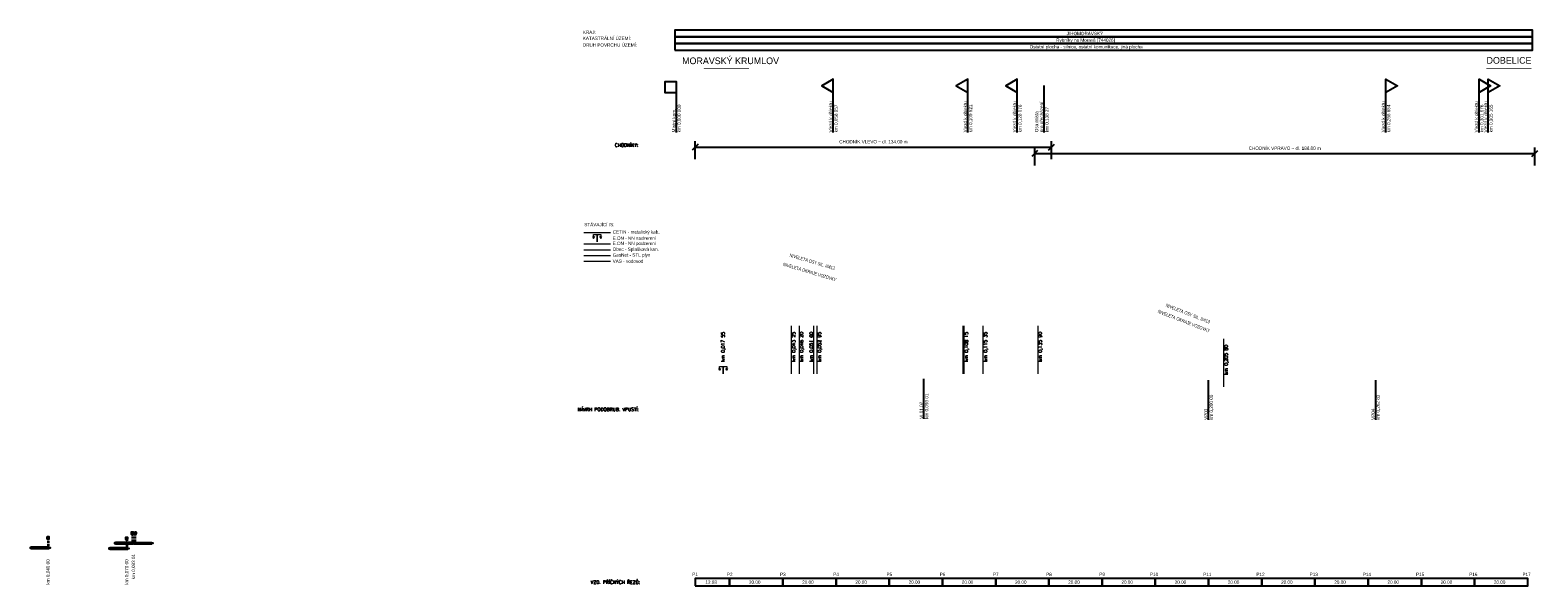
# Model space of a CAD drawing. Header units: metres. Extents: x -1241646 to -619752, y -2352350 to -1175644.
import ezdxf
from ezdxf.enums import TextEntityAlignment as Align

# ---------------------------------------------------------------- set-up
doc = ezdxf.new("R2010")
doc.units = ezdxf.units.M
doc.linetypes.add('DASHED', pattern=[0.75, 0.5, -0.25])
for name, color, linetype, lineweight in [('04_Sítě_CETIN-metalický kabel - zaměřený', 60, 'Continuous', 0), ('04_Sítě_E.ON_NN', 71, 'NN-P-často5', 0), ('04_Sítě_RWE-plynovod STL', 41, '1SITU-PLYN', 0), ('04_Sítě_Splašková kanalizace_hlavní řady', 32, 'KSPL-C', 0), ('04_Sítě_Vodovod hl. řad', 131, '1SITU-VODOVOD', 0), ('05_PP_Legenda', 10, 'Continuous', 0), ('05_PP_Popis IS', 7, 'Continuous', 0), ('R-pohled', 7, 'Continuous', 35)]:
    doc.layers.add(name, color=color, linetype=linetype, lineweight=lineweight)
for name, color, linetype in [('05_PP_Kóty', 10, 'Continuous'), ('05_PP_Popis_vpusti', 10, 'Continuous'), ('05_PP_Popis_černá', 7, 'Continuous'), ('05_PP_Popis_červená', 10, 'Continuous'), ('05_PP_Vzdálenost příčných řezů', 10, 'Continuous')]:
    doc.layers.add(name, color=color, linetype=linetype)
doc.styles.add('ROMANS', font='wromans.shx')
doc.styles.add('SLABSITU', font='isocp.shx')
doc.styles.add('Style-romans', font='romans.shx')
doc.styles.add('WROMANS', font='wromans.shx', dxfattribs={"height": 1.25})
doc.linetypes.add('1SITU-PLYN', pattern='A,6,["E",SLABSITU,S=2.5,R=90,X=2.6,Y=-1.4],-2.5', length=8.5)
doc.linetypes.add('1SITU-VODOVOD', pattern='A,3,["<",SLABSITU,S=3,R=0,X=0,Y=-1.07],3', length=6)
doc.linetypes.add('KSPL-C', pattern='A,3,-1,3,-1,3,-1,[233,MAPA.shx,S=1,R=0,X=0,Y=0],-8', length=20)
doc.linetypes.add('NN-P-často5', pattern='A,5,-1,[252,MAPA.shx,S=1,R=0,X=0,Y=0],-7', length=13)
doc.dimstyles.new('M500', dxfattribs={"dimscale": 1.25, "dimtxt": 1.25, "dimasz": 0.9, "dimexe": 0.9, "dimexo": 0.3, "dimgap": 0.5, "dimtad": 1, "dimzin": 0, "dimdsep": 46, "dimtxsty": 'WROMANS', "dimblk": 'OBLIQUE', "dimcen": 0.04, "dimazin": 0, "dimtfac": 1, "dimtmove": 2, "dimatfit": 2, "dimfxl": 1.8, "dimfxlon": 1, "dimtolj": 1, "dimtzin": 0, "dimarcsym": 0})

# ---------------------------------------------------------------- blocks, each defined once
blk = doc.blocks.new('_Oblique')
at = {"color": 0, "linetype": 'ByBlock', "lineweight": -2}
blk.add_line((-0.5, -0.5), (0.5, 0.5), dxfattribs=at)
blk = doc.blocks.new('*D29')
at = {"layer": '05_PP_Kóty', "color": 0, "lineweight": -2, "transparency": 16777216}
for p, q in [((-620068.45, -1176101.47), (-620068.45, -1176094.72)), ((-619934.45, -1176101.47), (-619934.45, -1176094.72)), ((-620068.45, -1176096.97), (-619934.45, -1176096.97))]:
    blk.add_line(p, q, dxfattribs=at)
at = {"layer": 'Defpoints', "color": 0, "transparency": 16777216}
for p in [(-619934.45, -1176096.97), (-620068.45, -1176128.37, 0), (-619934.45, -1176128.37, 0)]:
    blk.add_point(p, dxfattribs=at)
at = {"layer": '05_PP_Kóty', "color": 0, "lineweight": -2, "transparency": 16777216, "xscale": 2.25, "yscale": 2.25, "zscale": 2.25, "rotation": 180}
blk.add_blockref('_Oblique', (-620068.45, -1176096.97), dxfattribs=at)
at = {"layer": '05_PP_Kóty', "color": 0, "lineweight": -2, "transparency": 16777216, "xscale": 2.25, "yscale": 2.25, "zscale": 2.25}
blk.add_blockref('_Oblique', (-619934.45, -1176096.97), dxfattribs=at)
at = {"layer": '05_PP_Kóty', "color": 0, "transparency": 16777216, "insert": (-620001.45, -1176094.98), "char_height": 1.25, "attachment_point": 5, "style": 'WROMANS', "bg_fill": 3, "box_fill_scale": 1.1, "bg_fill_color": 256, "bg_fill_true_color": 13158600, "bg_fill_transparency": 0}
blk.add_mtext('\\A1;CHODNÍK VLEVO ~ dl. 134.00 m', dxfattribs=at)
blk = doc.blocks.new('*D30')
at = {"layer": '05_PP_Kóty', "color": 0, "lineweight": -2, "transparency": 16777216}
for p, q in [((-619940.82, -1176103.91), (-619940.82, -1176097.16)), ((-619940.82, -1176099.41), (-619752.82, -1176099.41)), ((-619752.82, -1176103.91), (-619752.82, -1176097.16))]:
    blk.add_line(p, q, dxfattribs=at)
at = {"layer": 'Defpoints', "color": 0, "transparency": 16777216}
for p in [(-619752.82, -1176099.41), (-619940.82, -1176128.37, 0), (-619752.82, -1176128.37, 0)]:
    blk.add_point(p, dxfattribs=at)
at = {"layer": '05_PP_Kóty', "color": 0, "lineweight": -2, "transparency": 16777216, "xscale": 2.25, "yscale": 2.25, "zscale": 2.25, "rotation": 180}
blk.add_blockref('_Oblique', (-619940.82, -1176099.41), dxfattribs=at)
at = {"layer": '05_PP_Kóty', "color": 0, "lineweight": -2, "transparency": 16777216, "xscale": 2.25, "yscale": 2.25, "zscale": 2.25}
blk.add_blockref('_Oblique', (-619752.82, -1176099.41), dxfattribs=at)
at = {"layer": '05_PP_Kóty', "color": 0, "transparency": 16777216, "insert": (-619846.82, -1176097.41), "char_height": 1.25, "attachment_point": 5, "style": 'WROMANS', "bg_fill": 3, "box_fill_scale": 1.1, "bg_fill_color": 256, "bg_fill_true_color": 13158600, "bg_fill_transparency": 0}
blk.add_mtext('\\A1;CHODNÍK VPRAVO ~ dl. 188.00 m', dxfattribs=at)
blk = doc.blocks.new('Odvod obrubník')
h = blk.add_hatch()
h.set_pattern_fill('HONEY', color=9, scale=0.01)
h.set_pattern_definition([(0, (-945.374745, -1736.390966), (0.047625, 0.02749630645), [0.03175, -0.0635]), (120, (-945.374745, -1736.390966), (-0.0476249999, 0.02749630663), [0.03175, -0.0635]), (60, (-945.374745, -1736.390966), (1e-10, 0.05499261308), [-0.0635, 0.03175])])
edge = h.paths.add_edge_path()
edge.add_line((0.28, 2.67), (-0.27, 2.67))
edge.add_line((-0.27, 2.67), (-0.27, 2.34))
edge.add_ellipse((0, 2.34), major_axis=(0, -0.34), ratio=0.809564, start_angle=270, end_angle=344.2159)
edge.add_line((-0.07, 2.01), (-0.07, 2.33))
edge.add_ellipse((0, 2.34), major_axis=(0, -0.14), ratio=0.535714, start_angle=90, end_angle=270, ccw=False)
edge.add_line((0.08, 2.33), (0.08, 2.01))
edge.add_ellipse((0, 2.34), major_axis=(0, -0.34), ratio=0.809564, start_angle=375.844, end_angle=450)
edge.add_line((0.28, 2.34), (0.28, 2.67))
edge = h.paths.add_edge_path()
edge.add_ellipse((0, 2.34), major_axis=(0, -0.14), ratio=0.535714, start_angle=270, end_angle=450, ccw=False)
edge.add_line((-0.07, 2.33), (-0.07, 2.01))
edge.add_ellipse((0, 2.34), major_axis=(0, -0.34), ratio=0.809564, start_angle=344.2159, end_angle=375.844)
edge.add_line((0.08, 2.01), (0.08, 2.34))
at = {"color": 10}
for points in [[(-4.25, 0), (-4.5, 0), (-4.5, -0.16), (-4.25, -0.16)], [(0.25, 0), (0.5, 0), (0.5, -0.16), (0.25, -0.16)]]:
    blk.add_lwpolyline(points, close=True, dxfattribs=at)
blk.add_lwpolyline([(0.28, 2.34), (0.28, 2.67), (-0.27, 2.67), (-0.27, 2.34)], dxfattribs=at)
at = {"color": 10, "linetype": 'DASHED'}
for points in [[(-0.07, 2.34), (-0.07, 0)], [(0.08, 2.34), (0.08, 0)]]:
    blk.add_lwpolyline(points, dxfattribs=at)
at = {"color": 10}
for start_param, end_param in [(4.712389, 7.853982), (9.424275, 9.425281)]:
    blk.add_ellipse((0, 2.34), major_axis=(0, -0.34), ratio=0.809564, start_param=start_param, end_param=end_param, dxfattribs=at)
blk.add_ellipse((0, 2.34), major_axis=(0, -0.14), ratio=0.535714, dxfattribs=at)
at = {"layer": 'R-pohled', "color": 10}
for p, q in [((-3.75, 0), (-4.25, 0)), ((-4.25, 0), (-4.25, -0.16)), ((-3.75, -0.16), (-3.75, 0)), ((-3.25, 0), (-3.75, 0)), ((-3.75, 0), (-3.75, -0.16)), ((-3.25, -0.16), (-3.25, 0)), ((-2.75, 0), (-3.25, 0)), ((-3.25, 0), (-3.25, -0.16)), ((-2.75, -0.16), (-2.75, 0)), ((-2.25, 0), (-2.75, 0)), ((-2.75, 0), (-2.75, -0.16)), ((-2.25, -0.16), (-2.25, 0)), ((-1.75, 0), (-2.25, 0)), ((-2.25, 0), (-2.25, -0.16)), ((-1.75, -0.16), (-1.75, 0)), ((-1.25, 0), (-1.75, 0)), ((-1.75, 0), (-1.75, -0.16)), ((-1.25, -0.16), (-1.25, 0)), ((-0.75, 0), (-1.25, 0)), ((-1.25, 0), (-1.25, -0.16)), ((-0.75, -0.16), (-0.75, 0)), ((-0.25, 0), (-0.75, 0)), ((-0.75, 0), (-0.75, -0.16)), ((-0.25, -0.16), (-0.25, 0)), ((0.25, 0), (-0.25, 0)), ((-0.25, 0), (-0.25, -0.16)), ((0.25, -0.16), (0.25, 0)), ((0.25, 0), (0.25, -0.16)), ((-3.75, -0.14), (-4.25, -0.14)), ((-4.25, -0.16), (-3.75, -0.16)), ((-4.19, -0.15), (-4.19, -0.16)), ((-4.16, -0.14), (-4.16, -0.16)), ((-4.14, -0.15), (-4.14, -0.16)), ((-4.02, -0.15), (-4.02, -0.16)), ((-4, -0.14), (-4, -0.16)), ((-3.97, -0.15), (-3.97, -0.16)), ((-3.86, -0.15), (-3.86, -0.16)), ((-3.83, -0.14), (-3.83, -0.16)), ((-3.81, -0.15), (-3.81, -0.16)), ((-3.25, -0.14), (-3.75, -0.14)), ((-3.75, -0.16), (-3.25, -0.16)), ((-3.69, -0.15), (-3.69, -0.16)), ((-3.66, -0.14), (-3.66, -0.16)), ((-3.64, -0.15), (-3.64, -0.16)), ((-3.52, -0.15), (-3.52, -0.16)), ((-3.5, -0.14), (-3.5, -0.16)), ((-3.47, -0.15), (-3.47, -0.16)), ((-3.36, -0.15), (-3.36, -0.16)), ((-3.33, -0.14), (-3.33, -0.16)), ((-3.31, -0.15), (-3.31, -0.16)), ((-2.75, -0.14), (-3.25, -0.14)), ((-3.25, -0.16), (-2.75, -0.16)), ((-3.19, -0.15), (-3.19, -0.16)), ((-3.16, -0.14), (-3.16, -0.16)), ((-3.14, -0.15), (-3.14, -0.16)), ((-3.02, -0.15), (-3.02, -0.16)), ((-3, -0.14), (-3, -0.16)), ((-2.97, -0.15), (-2.97, -0.16)), ((-2.86, -0.15), (-2.86, -0.16)), ((-2.83, -0.14), (-2.83, -0.16)), ((-2.81, -0.15), (-2.81, -0.16)), ((-2.25, -0.14), (-2.75, -0.14)), ((-2.75, -0.16), (-2.25, -0.16)), ((-2.69, -0.15), (-2.69, -0.16)), ((-2.66, -0.14), (-2.66, -0.16)), ((-2.64, -0.15), (-2.64, -0.16)), ((-2.52, -0.15), (-2.52, -0.16)), ((-2.5, -0.14), (-2.5, -0.16)), ((-2.47, -0.15), (-2.47, -0.16)), ((-2.36, -0.15), (-2.36, -0.16)), ((-2.33, -0.14), (-2.33, -0.16)), ((-2.31, -0.15), (-2.31, -0.16)), ((-1.75, -0.14), (-2.25, -0.14)), ((-2.25, -0.16), (-1.75, -0.16)), ((-2.19, -0.15), (-2.19, -0.16)), ((-2.16, -0.14), (-2.16, -0.16)), ((-2.14, -0.15), (-2.14, -0.16)), ((-2.02, -0.15), (-2.02, -0.16)), ((-2, -0.14), (-2, -0.16)), ((-1.97, -0.15), (-1.97, -0.16)), ((-1.86, -0.15), (-1.86, -0.16)), ((-1.83, -0.14), (-1.83, -0.16)), ((-1.81, -0.15), (-1.81, -0.16)), ((-1.25, -0.14), (-1.75, -0.14)), ((-1.75, -0.16), (-1.25, -0.16)), ((-1.69, -0.15), (-1.69, -0.16)), ((-1.66, -0.14), (-1.66, -0.16)), ((-1.64, -0.15), (-1.64, -0.16)), ((-1.52, -0.15), (-1.52, -0.16)), ((-1.5, -0.14), (-1.5, -0.16)), ((-1.47, -0.15), (-1.47, -0.16)), ((-1.36, -0.15), (-1.36, -0.16)), ((-1.33, -0.14), (-1.33, -0.16)), ((-1.31, -0.15), (-1.31, -0.16)), ((-0.75, -0.14), (-1.25, -0.14)), ((-1.25, -0.16), (-0.75, -0.16)), ((-1.19, -0.15), (-1.19, -0.16)), ((-1.16, -0.14), (-1.16, -0.16)), ((-1.14, -0.15), (-1.14, -0.16)), ((-1.02, -0.15), (-1.02, -0.16)), ((-1, -0.14), (-1, -0.16)), ((-0.97, -0.15), (-0.97, -0.16)), ((-0.86, -0.15), (-0.86, -0.16)), ((-0.83, -0.14), (-0.83, -0.16)), ((-0.81, -0.15), (-0.81, -0.16)), ((-0.25, -0.14), (-0.75, -0.14)), ((-0.75, -0.16), (-0.25, -0.16)), ((-0.69, -0.15), (-0.69, -0.16)), ((-0.66, -0.14), (-0.66, -0.16)), ((-0.64, -0.15), (-0.64, -0.16)), ((-0.52, -0.15), (-0.52, -0.16)), ((-0.5, -0.14), (-0.5, -0.16)), ((-0.47, -0.15), (-0.47, -0.16)), ((-0.36, -0.15), (-0.36, -0.16)), ((-0.33, -0.14), (-0.33, -0.16)), ((-0.31, -0.15), (-0.31, -0.16)), ((0.25, -0.14), (-0.25, -0.14)), ((-0.25, -0.16), (0.25, -0.16)), ((-0.19, -0.15), (-0.19, -0.16)), ((-0.16, -0.14), (-0.16, -0.16)), ((-0.14, -0.15), (-0.14, -0.16)), ((-0.02, -0.15), (-0.02, -0.16)), ((0, -0.14), (0, -0.16)), ((0.03, -0.15), (0.03, -0.16)), ((0.14, -0.15), (0.14, -0.16)), ((0.17, -0.14), (0.17, -0.16)), ((0.19, -0.15), (0.19, -0.16))]:
    blk.add_line(p, q, dxfattribs=at)
at = {"layer": 'R-pohled', "color": 10, "ltscale": 0.2}
for p, q in [((-4.19, -0.15), (-4.19, -0.14)), ((-4.14, -0.15), (-4.14, -0.14)), ((-4.02, -0.15), (-4.02, -0.14)), ((-3.97, -0.15), (-3.97, -0.14)), ((-3.86, -0.15), (-3.86, -0.14)), ((-3.81, -0.15), (-3.81, -0.14)), ((-3.69, -0.15), (-3.69, -0.14)), ((-3.64, -0.15), (-3.64, -0.14)), ((-3.52, -0.15), (-3.52, -0.14)), ((-3.47, -0.15), (-3.47, -0.14)), ((-3.36, -0.15), (-3.36, -0.14)), ((-3.31, -0.15), (-3.31, -0.14)), ((-3.19, -0.15), (-3.19, -0.14)), ((-3.14, -0.15), (-3.14, -0.14)), ((-3.02, -0.15), (-3.02, -0.14)), ((-2.97, -0.15), (-2.97, -0.14)), ((-2.86, -0.15), (-2.86, -0.14)), ((-2.81, -0.15), (-2.81, -0.14)), ((-2.69, -0.15), (-2.69, -0.14)), ((-2.64, -0.15), (-2.64, -0.14)), ((-2.52, -0.15), (-2.52, -0.14)), ((-2.47, -0.15), (-2.47, -0.14)), ((-2.36, -0.15), (-2.36, -0.14)), ((-2.31, -0.15), (-2.31, -0.14)), ((-2.19, -0.15), (-2.19, -0.14)), ((-2.14, -0.15), (-2.14, -0.14)), ((-2.02, -0.15), (-2.02, -0.14)), ((-1.97, -0.15), (-1.97, -0.14)), ((-1.86, -0.15), (-1.86, -0.14)), ((-1.81, -0.15), (-1.81, -0.14)), ((-1.69, -0.15), (-1.69, -0.14)), ((-1.64, -0.15), (-1.64, -0.14)), ((-1.52, -0.15), (-1.52, -0.14)), ((-1.47, -0.15), (-1.47, -0.14)), ((-1.36, -0.15), (-1.36, -0.14)), ((-1.31, -0.15), (-1.31, -0.14)), ((-1.19, -0.15), (-1.19, -0.14)), ((-1.14, -0.15), (-1.14, -0.14)), ((-1.02, -0.15), (-1.02, -0.14)), ((-0.97, -0.15), (-0.97, -0.14)), ((-0.86, -0.15), (-0.86, -0.14)), ((-0.81, -0.15), (-0.81, -0.14)), ((-0.69, -0.15), (-0.69, -0.14)), ((-0.64, -0.15), (-0.64, -0.14)), ((-0.52, -0.15), (-0.52, -0.14)), ((-0.47, -0.15), (-0.47, -0.14)), ((-0.36, -0.15), (-0.36, -0.14)), ((-0.31, -0.15), (-0.31, -0.14)), ((-0.19, -0.15), (-0.19, -0.14)), ((-0.14, -0.15), (-0.14, -0.14)), ((-0.02, -0.15), (-0.02, -0.14)), ((0.03, -0.15), (0.03, -0.14)), ((0.14, -0.15), (0.14, -0.14)), ((0.19, -0.15), (0.19, -0.14))]:
    blk.add_line(p, q, dxfattribs=at)
at = {"layer": 'R-pohled', "color": 10}
for centre in [(-4.16, -0.15), (-4, -0.15), (-3.83, -0.15), (-3.66, -0.15), (-3.5, -0.15), (-3.33, -0.15), (-3.16, -0.15), (-3, -0.15), (-2.83, -0.15), (-2.66, -0.15), (-2.5, -0.15), (-2.33, -0.15), (-2.16, -0.15), (-2, -0.15), (-1.83, -0.15), (-1.66, -0.15), (-1.5, -0.15), (-1.33, -0.15), (-1.16, -0.15), (-1, -0.15), (-0.83, -0.15), (-0.66, -0.15), (-0.5, -0.15), (-0.33, -0.15), (-0.16, -0.15), (0, -0.15), (0.17, -0.15)]:
    blk.add_ellipse(centre, major_axis=(0.025, 0), ratio=0.265718, start_param=0, end_param=3.141593, dxfattribs=at)

msp = doc.modelspace()

# ---------------------------------------------------------------- linework, layer by layer
at = {"layer": '04_Sítě_CETIN-metalický kabel - zaměřený', "lineweight": 0, "flags": 128}
for points in [[(-620110.275, -1176129.073), (-620100.275, -1176129.073)], [(-620032.217, -1176182.228), (-620032.217, -1176164.228)]]:
    msp.add_lwpolyline(points, dxfattribs=at)
at = {"layer": '04_Sítě_E.ON_NN', "linetype": 'ByBlock', "ltscale": 0.35, "flags": 128}
for points in [[(-620107.065, -1176130.597), (-620106.685, -1176131.302), (-620106.305, -1176130.597), (-620106.685, -1176131.302), (-620106.685, -1176129.851), (-620105.275, -1176129.851), (-620105.275, -1176132.624), (-620105.275, -1176129.851), (-620103.864, -1176129.851), (-620103.864, -1176131.302), (-620104.244, -1176130.597), (-620103.864, -1176131.302), (-620103.484, -1176130.597)], [(-620059.707, -1176180.201), (-620059.327, -1176180.905), (-620058.947, -1176180.201), (-620059.327, -1176180.905), (-620059.327, -1176179.454), (-620057.917, -1176179.454), (-620057.917, -1176182.228), (-620057.917, -1176179.454), (-620056.506, -1176179.454), (-620056.506, -1176180.905), (-620056.886, -1176180.201), (-620056.506, -1176180.905), (-620056.126, -1176180.201)]]:
    msp.add_lwpolyline(points, dxfattribs=at)
at = {"layer": '04_Sítě_E.ON_NN', "lineweight": 13, "ltscale": 0.4, "flags": 128}
for points in [[(-620110.275, -1176133.402), (-620100.275, -1176133.402)], [(-619960.117, -1176182.228), (-619960.117, -1176164.228)], [(-619939.567, -1176182.228), (-619939.567, -1176164.228)], [(-619869.667, -1176187.116), (-619869.667, -1176169.116)]]:
    msp.add_lwpolyline(points, dxfattribs=at)
at = {"layer": '04_Sítě_RWE-plynovod STL'}
for points in [[(-620110.275, -1176137.73), (-620100.275, -1176137.73)], [(-620023.867, -1176182.228), (-620023.867, -1176164.228)], [(-619967.665, -1176182.228), (-619967.665, -1176164.228)]]:
    msp.add_lwpolyline(points, dxfattribs=at)
at = {"layer": '04_Sítě_Splašková kanalizace_hlavní řady', "lineweight": 13, "ltscale": 0.4, "flags": 128}
for points in [[(-620110.275, -1176135.566), (-620100.275, -1176135.566)], [(-620022.517, -1176182.228), (-620022.517, -1176164.228)], [(-619967.317, -1176182.228), (-619967.317, -1176164.228)]]:
    msp.add_lwpolyline(points, dxfattribs=at)
at = {"layer": '04_Sítě_Vodovod hl. řad'}
for points in [[(-620110.275, -1176139.894), (-620100.275, -1176139.894)], [(-620029.267, -1176182.228), (-620029.267, -1176164.228)]]:
    msp.add_lwpolyline(points, dxfattribs=at)
at = {"layer": '05_PP_Popis_vpusti', "elevation": 0}
for points in [[(-619982.458, -1176199.159), (-619982.458, -1176184.159)], [(-619875.467, -1176199.558), (-619875.467, -1176184.558)], [(-619812.637, -1176199.558), (-619812.637, -1176184.558)]]:
    msp.add_lwpolyline(points, dxfattribs=at)
at = {"layer": '05_PP_Popis_černá', "linetype": 'Continuous', "lineweight": -3}
for points in [[(-620076.031, -1176055.526), (-619753.698, -1176055.526), (-619753.698, -1176053.026), (-620076.031, -1176053.026)], [(-620076.031, -1176058.026), (-619753.698, -1176058.026), (-619753.698, -1176055.526), (-620076.031, -1176055.526)], [(-620076.031, -1176060.526), (-619753.698, -1176060.526), (-619753.698, -1176058.026), (-620076.031, -1176058.026)]]:
    msp.add_3dface(points, dxfattribs=at)
at = {"layer": '05_PP_Popis_červená'}
for points in [[(-620048.249, -1176067.389, 0.25, 0.25, 0), (-620061.087, -1176067.389, 1.5, 0, 0), (-620065.579, -1176067.389, 0, 0, 0)], [(-619771.027, -1176067.389, 0.25, 0.25, 0), (-619758.19, -1176067.389, 1.5, 0, 0), (-619753.698, -1176067.389, 0, 0, 0)]]:
    msp.add_lwpolyline(points, format="xyseb", dxfattribs=at)
at = {"layer": '05_PP_Popis_červená', "elevation": 0}
msp.add_lwpolyline([(-620075.467, -1176091.465), (-620075.467, -1176072.465), (-620079.797, -1176072.465), (-620079.797, -1176076.465), (-620075.467, -1176076.465)], dxfattribs=at)
at = {"layer": '05_PP_Vzdálenost příčných řezů', "elevation": 0}
for points in [[(-620068.448, -1176261.952), (-620055.467, -1176261.952), (-620055.467, -1176259.166), (-620068.448, -1176259.166)], [(-620055.467, -1176261.952), (-620035.467, -1176261.952), (-620035.467, -1176259.166), (-620055.467, -1176259.166)], [(-620035.467, -1176261.952), (-620015.467, -1176261.952), (-620015.467, -1176259.166), (-620035.467, -1176259.166)], [(-620015.467, -1176261.952), (-619995.467, -1176261.952), (-619995.467, -1176259.166), (-620015.467, -1176259.166)], [(-619995.467, -1176261.952), (-619975.467, -1176261.952), (-619975.467, -1176259.166), (-619995.467, -1176259.166)], [(-619975.467, -1176261.952), (-619955.467, -1176261.952), (-619955.467, -1176259.166), (-619975.467, -1176259.166)], [(-619955.467, -1176261.952), (-619935.467, -1176261.952), (-619935.467, -1176259.166), (-619955.467, -1176259.166)], [(-619935.467, -1176261.952), (-619915.467, -1176261.952), (-619915.467, -1176259.166), (-619935.467, -1176259.166)], [(-619915.467, -1176261.952), (-619895.467, -1176261.952), (-619895.467, -1176259.166), (-619915.467, -1176259.166)], [(-619895.467, -1176261.952), (-619875.467, -1176261.952), (-619875.467, -1176259.166), (-619895.467, -1176259.166)], [(-619875.467, -1176261.952), (-619855.467, -1176261.952), (-619855.467, -1176259.166), (-619875.467, -1176259.166)], [(-619855.467, -1176261.952), (-619835.467, -1176261.952), (-619835.467, -1176259.166), (-619855.467, -1176259.166)], [(-619835.467, -1176261.952), (-619815.467, -1176261.952), (-619815.467, -1176259.166), (-619835.467, -1176259.166)], [(-619815.467, -1176261.952), (-619795.467, -1176261.952), (-619795.467, -1176259.166), (-619815.467, -1176259.166)], [(-619795.467, -1176261.952), (-619775.467, -1176261.952), (-619775.467, -1176259.166), (-619795.467, -1176259.166)], [(-619775.467, -1176261.952), (-619755.467, -1176261.952), (-619755.467, -1176259.166), (-619775.467, -1176259.166)]]:
    msp.add_lwpolyline(points, close=True, dxfattribs=at)

# ---------------------------------------------------------------- block references
at = {"xscale": 1.5, "yscale": 1.5}
for p in [(-620311.639, -1176247.562, 0), (-620282.101, -1176247.768, 0)]:
    msp.add_blockref('Odvod obrubník', p, dxfattribs=at)
at = {"yscale": 1.5, "zscale": 1.5}
for p, xscale in [((-620279.986, -1176245.785), 1.5), ((-620278.986, -1176245.785), -1.5)]:
    msp.add_blockref('Odvod obrubník', p, dxfattribs=dict(at, xscale=xscale))

# ---------------------------------------------------------------- texts
at = {"layer": '05_PP_Legenda', "style": 'Style-romans'}
for s, p in [('CHODNÍKY:', (-620089.795, -1176096.258)), ('NÁVRH PODOBRUB. VPUSTÍ:', (-620089.588, -1176195.594))]:
    msp.add_text(s, height=1.25, dxfattribs=at).set_placement(p, align=Align.MIDDLE_RIGHT)
msp.add_text(' VZD. PŘÍČNÝCH ŘEZŮ: ', height=1.25, dxfattribs=at).set_placement((-620088.243, -1176261.192), align=Align.RIGHT)
at = {"layer": '05_PP_Popis IS', "char_height": 1.25, "attachment_point": 4, "rotation": 90, "line_spacing_factor": 1.2, "style": 'Style-romans'}
for s, insert in [('km 0,017 55', (-620057.785, -1176177.662)), ('km 0,043 25', (-620031.217, -1176177.662)), ('km 0,046 20', (-620028.267, -1176177.662)), ('km 0,051 60', (-620024.608, -1176177.662)), ('km 0,052 95', (-620021.517, -1176177.662)), ('km 0,108 15', (-619966.317, -1176177.662)), ('km 0,115 35', (-619959.117, -1176177.662)), ('km 0,135 90 ', (-619938.567, -1176177.662)), ('km 0,205 80  ', (-619868.667, -1176182.55))]:
    msp.add_mtext(s, dxfattribs=dict(at, insert=insert))
at = {"layer": '05_PP_Popis_vpusti', "style": 'WROMANS'}
for s, p in [('km 0,093 01', (-619982.066, -1176199.159, 0)), ('km 0,200 00', (-619875.075, -1176199.558, 0)), ('km 0,262 83', (-619812.409, -1176199.558, 0)), ('km 0,040 00', (-620312.322, -1176261.464, 0)), ('km 0,070 00', (-620282.743, -1176261.464, 0)), ('km 0,093 01', (-620280.208, -1176259.48))]:
    msp.add_text(s, height=1.25, rotation=90, dxfattribs=at).set_placement(p, align=Align.TOP_LEFT)
for s, p in [('VL01,02', (-619982.458, -1176199.159, 0)), ('VP03', (-619875.467, -1176199.558, 0)), ('VP04', (-619812.637, -1176199.558, 0))]:
    msp.add_text(s, height=1.25, rotation=90, dxfattribs=at).set_placement(p, align=Align.BOTTOM_LEFT)
at = {"layer": '05_PP_Popis_černá', "linetype": 'Continuous', "lineweight": -3, "style": 'ROMANS', "width": 0.7}
for rotation, p in [(343.44047, (-620015.953, -1176142.61)), (338.85464, (-619875.007, -1176162.755))]:
    msp.add_text('NIVELETA OSY SIL. II/413', height=1.25, rotation=rotation, dxfattribs=at).set_placement(p, align=Align.MIDDLE_RIGHT)
at = {"layer": '05_PP_Popis_černá', "linetype": 'Continuous', "lineweight": -3, "char_height": 1.25, "style": 'ROMANS'}
for s, insert, attachment_point in [('KRAJ:', (-620110.656, -1176053.805), 4), ('KATASTRÁLNÍ ÚZEMÍ:', (-620110.656, -1176056.095), 4), ('^IRybníky na Moravě [744026]', (-619921.95, -1176056.151), 2), ('JIHOMORAVSKÝ', (-619921.95, -1176053.651), 2), ('DRUH POVRCHU ÚZEMÍ:', (-620110.656, -1176058.595), 4), ('^I^IOstatní plocha - silnice,^Iostatní komunikace, jiná plocha', (-619921.95, -1176058.651), 2), ('STÁVAJÍCÍ IS:', (-620110.092, -1176126.118), 4), ('CETIN - metalický kab.', (-620099.431, -1176129.073), 4), ('E.ON - NN nadzemní', (-620099.431, -1176131.238), 4), ('Obec - Splašková kan.', (-620099.431, -1176135.566), 4), ('E.ON - NN podzemní', (-620099.431, -1176133.402), 4), ('VAS - vodovod', (-620099.431, -1176139.894), 4), ('GasNet - STL plyn', (-620099.431, -1176137.73), 4)]:
    msp.add_mtext(s, dxfattribs=dict(at, insert=insert, attachment_point=attachment_point))
at = {"layer": '05_PP_Popis_červená', "style": 'ROMANS'}
for s, p in [('MORAVSKÝ KRUMLOV', (-620055.119, -1176066.547)), ('DOBELICE', (-619762.519, -1176066.377))]:
    msp.add_text(s, height=2.5, dxfattribs=at).set_placement(p, align=Align.BOTTOM_CENTER)
at = {"layer": '05_PP_Popis_červená', "style": 'WROMANS'}
msp.add_text('Místní kom.', height=1.25, rotation=90, dxfattribs=at).set_placement((-620075.467, -1176091.465, 0), align=Align.BOTTOM_LEFT)
msp.add_text('km 0,000 000', height=1.25, rotation=90, dxfattribs=at).set_placement((-620075.075, -1176091.465, 0), align=Align.TOP_LEFT)
at = {"layer": '05_PP_Popis_červená', "linetype": 'Continuous', "lineweight": -3, "style": 'ROMANS', "width": 0.7}
for rotation, p in [(343.44047, (-620015.408, -1176146.886)), (338.85464, (-619875.046, -1176166.181))]:
    msp.add_text('NIVELETA OKRAJE VOZOVKY', height=1.25, rotation=rotation, dxfattribs=at).set_placement(p, align=Align.MIDDLE_RIGHT)
at = {"layer": '05_PP_Vzdálenost příčných řezů', "style": 'WROMANS'}
for s, p in [('P1', (-620067.381, -1176257.636, 0)), ('P2', (-620054.4, -1176257.636, 0)), ('P3', (-620034.4, -1176257.636, 0)), ('P4', (-620014.4, -1176257.636, 0)), ('P5', (-619994.4, -1176257.636, 0)), ('P6', (-619974.4, -1176257.636, 0)), ('P7', (-619954.4, -1176257.636, 0)), ('P8', (-619934.4, -1176257.636, 0)), ('P9', (-619914.4, -1176257.636, 0)), ('P10', (-619894.4, -1176257.636, 0)), ('P11', (-619874.4, -1176257.636, 0)), ('P12', (-619854.4, -1176257.636, 0)), ('P13', (-619834.4, -1176257.636, 0)), ('P14', (-619814.4, -1176257.636, 0)), ('P15', (-619794.4, -1176257.636, 0)), ('P16', (-619774.4, -1176257.636, 0)), ('P17', (-619754.4, -1176257.636, 0))]:
    msp.add_text(s, height=1.25, dxfattribs=at).set_placement(p, align=Align.MIDDLE_RIGHT)
for s, p in [('12.98', (-620062.412, -1176260.557, 0)), ('20.00', (-620046.047, -1176260.557, 0)), ('20.00', (-620026.047, -1176260.557, 0)), ('20.00', (-620006.047, -1176260.557, 0)), ('20.00', (-619986.047, -1176260.557, 0)), ('20.00', (-619966.047, -1176260.557, 0)), ('20.00', (-619946.047, -1176260.557, 0)), ('20.00', (-619926.047, -1176260.557, 0)), ('20.00', (-619906.047, -1176260.557, 0)), ('20.00', (-619886.047, -1176260.557, 0)), ('20.00', (-619866.047, -1176260.557, 0)), ('20.00', (-619846.047, -1176260.557, 0)), ('20.00', (-619826.047, -1176260.557, 0)), ('20.00', (-619806.047, -1176260.557, 0)), ('20.00', (-619786.047, -1176260.557, 0)), ('20.00', (-619766.047, -1176260.557, 0))]:
    msp.add_text(s, height=1.25, dxfattribs=at).set_placement(p, align=Align.MIDDLE_CENTER)

# ---------------------------------------------------------------- dimensions: what is measured, and where the dimension line sits
at = {"layer": '05_PP_Kóty'}
dim = msp.add_linear_dim(base=(-619934.448, -1176096.973), p1=(-620068.448, -1176128.373, 0), p2=(-619934.448, -1176128.373, 0), text='CHODNÍK VLEVO ~ dl. <> m', dimstyle='M500', override={"dimscale": 2.5, "dimtxt": 1.15, "dimatfit": 3, "dimtfill": 1}, dxfattribs=at)
dim.commit()
dim.dimension.update_dxf_attribs({"geometry": '*D29', "text_midpoint": (-620001.448, -1176094.979)})

# ---------------------------------------------------------------- next in the draw order: linework, layer by layer
at = {"layer": '05_PP_Popis_červená', "elevation": 0}
for points in [[(-620016.51, -1176091.465), (-620016.51, -1176071.465), (-620020.84, -1176073.965), (-620016.51, -1176076.465)], [(-619965.946, -1176091.465), (-619965.946, -1176071.465), (-619970.276, -1176073.965), (-619965.946, -1176076.465)], [(-619947.391, -1176091.465), (-619947.391, -1176071.465), (-619951.721, -1176073.965), (-619947.391, -1176076.465)]]:
    msp.add_lwpolyline(points, dxfattribs=at)

# ---------------------------------------------------------------- next in the draw order: texts
at = {"layer": '05_PP_Popis_červená', "style": 'WROMANS'}
for p in [(-620016.51, -1176091.465, 0), (-619965.946, -1176091.465, 0), (-619947.391, -1176091.465, 0)]:
    msp.add_text('Vjezd k objektu', height=1.25, rotation=90, dxfattribs=at).set_placement(p, align=Align.BOTTOM_LEFT)
for s, p in [('km 0,058 957 ', (-620016.118, -1176091.465, 0)), ('km 0,109 521', (-619965.554, -1176091.465, 0)), ('km 0,128 076', (-619946.999, -1176091.465, 0))]:
    msp.add_text(s, height=1.25, rotation=90, dxfattribs=at).set_placement(p, align=Align.TOP_LEFT)

# ---------------------------------------------------------------- next in the draw order: dimensions: what is measured, and where the dimension line sits
at = {"layer": '05_PP_Kóty'}
dim = msp.add_linear_dim(base=(-619752.816, -1176099.405), p1=(-619940.817, -1176128.373, 0), p2=(-619752.816, -1176128.373, 0), text='CHODNÍK VPRAVO ~ dl. <> m', dimstyle='M500', override={"dimscale": 2.5, "dimtxt": 1.15, "dimatfit": 3, "dimtfill": 1}, dxfattribs=at)
dim.commit()
dim.dimension.update_dxf_attribs({"geometry": '*D30', "text_midpoint": (-619846.816, -1176097.411)})

# ---------------------------------------------------------------- next in the draw order: linework, layer by layer
at = {"layer": '05_PP_Popis_červená', "elevation": 0}
for points in [[(-619808.813, -1176091.465), (-619808.813, -1176071.465), (-619804.483, -1176073.965), (-619808.813, -1176076.465)], [(-619773.791, -1176091.465), (-619773.791, -1176071.465), (-619769.461, -1176073.965), (-619773.791, -1176076.465)], [(-619770.302, -1176091.465), (-619770.302, -1176071.465), (-619765.972, -1176073.965), (-619770.302, -1176076.465)], [(-619937.197, -1176091.465), (-619937.197, -1176073.782)]]:
    msp.add_lwpolyline(points, dxfattribs=at)

# ---------------------------------------------------------------- next in the draw order: texts
at = {"layer": '05_PP_Popis_červená', "style": 'WROMANS'}
for s, p in [('pro přecházení', (-619937.238, -1176091.384, 0)), ('Osa místa', (-619939.107, -1176091.384, 0)), ('Vjezd k objektu', (-619808.813, -1176091.465, 0)), ('Vjezd k objektu', (-619773.791, -1176091.465, 0)), ('Vjezd k objektu', (-619770.302, -1176091.465, 0))]:
    msp.add_text(s, height=1.25, rotation=90, dxfattribs=at).set_placement(p, align=Align.BOTTOM_LEFT)
for s, p in [('km 0,138 27', (-619936.846, -1176091.384, 0)), ('km 0,266 654', (-619808.421, -1176091.465, 0)), ('km 0,301 676', (-619773.399, -1176091.465, 0)), ('km 0,305 165', (-619769.91, -1176091.465, 0))]:
    msp.add_text(s, height=1.25, rotation=90, dxfattribs=at).set_placement(p, align=Align.TOP_LEFT)

doc.saveas('drawing.dxf')
